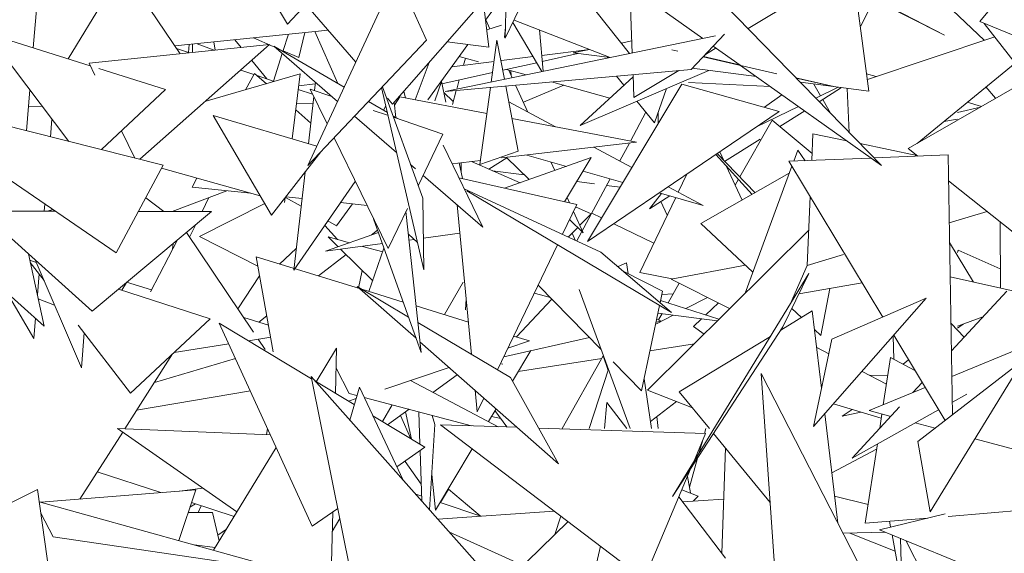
# Model space of a CAD drawing. Header units: millimetres. Extents: x -14485 to 13127, y -18923 to 3272.
# Tile 33 of 119: x 10013 to 10168, y 2471 to 2555. Entities that reach past the tile are written whole.
import ezdxf

# ---------------------------------------------------------------- set-up
doc = ezdxf.new("R2010")
doc.units = ezdxf.units.MM
doc.layers.add('G-IMPT', color=7, linetype='Continuous', lineweight=5)

# ---------------------------------------------------------------- blocks, each defined once
blk = doc.blocks.new('ÁRVORES ORNAMENTAIS - Pequeno e Médio Porte - Ipê-roxo-2865575-CORTE_CALÇADA')
at = {"layer": 'G-IMPT', "color": 253, "true_color": 0xaaaaaa}
for p, q in [((6305.79, 2570.11), (6315.12, 2554.39)), ((6386.53, 2568.89), (6418.1, 2552.66)), ((6418.1, 2552.66), (6386.58, 2569.07)), ((6356.63, 2567.49), (6349.26, 2552.18)), ((6331.59, 2541.84), (6352.51, 2565.74)), ((6315.12, 2554.39), (6324.36, 2564.36)), ((6369.16, 2549.87), (6368.59, 2564.39)), ((6276.26, 2562.75), (6275.28, 2550.67)), ((6280.74, 2548.95), (6289.3, 2563.04)), ((6298.31, 2549.74), (6289.3, 2563.04)), ((6332.26, 2562.33), (6318.34, 2532.25)), ((6336.91, 2551.87), (6332.26, 2562.33)), ((6358.54, 2562.66), (6368.73, 2549.78)), ((6349.46, 2562.25), (6349.26, 2552.18)), ((6414.03, 2561.81), (6424.32, 2551.86)), ((6423.64, 2554.81), (6428.39, 2560.58)), ((6346.7, 2550.79), (6345.79, 2558.07)), ((6371.16, 2558.59), (6380.22, 2552.15)), ((6387.32, 2553.69), (6396.15, 2559.03)), ((6406.28, 2543.88), (6404.24, 2559.07)), ((6405, 2554.07), (6406.91, 2557.87)), ((6325.84, 2548.46), (6318, 2557.5)), ((6346.17, 2555.03), (6347.16, 2556.39)), ((6383.53, 2557.58), (6408.24, 2532.23)), ((6346.2, 2555.07), (6346.85, 2553.65)), ((6355.01, 2546.96), (6350.45, 2554.65)), ((6350.64, 2555.04), (6365.71, 2549.16)), ((6423.64, 2554.81), (6439.5, 2548.34)), ((6321.52, 2553.45), (6297.48, 2550.98)), ((6316.89, 2549.16), (6317.82, 2553.07)), ((6319.4, 2553.23), (6323.01, 2545.09)), ((6348.66, 2554.26), (6346.36, 2553.49)), ((6349.16, 2552.28), (6349.29, 2553.91)), ((6354.63, 2553.48), (6355.21, 2547)), ((6431.21, 2545.68), (6424.36, 2554.52)), ((6280.86, 2536), (6268.04, 2552.96)), ((6284.21, 2547.85), (6268.04, 2552.96)), ((6303.78, 2550.31), (6303.58, 2551.6)), ((6307.86, 2550.73), (6306.87, 2551.94)), ((6312.9, 2550.89), (6309.79, 2552.24)), ((6314.42, 2550.12), (6315.28, 2552.81)), ((6336.91, 2551.87), (6318.34, 2532.25)), ((6382.21, 2552.56), (6339.84, 2543.84)), ((6346.7, 2550.79), (6340.17, 2551.65)), ((6347.96, 2551.91), (6347.06, 2545.32)), ((6349.14, 2545.75), (6347.96, 2551.91)), ((6369.09, 2551.79), (6367.42, 2551.44)), ((6383.64, 2552.85), (6378.43, 2547.3)), ((6406.04, 2545.7), (6425.99, 2552.42)), ((6284.01, 2548.26), (6312.31, 2551.2)), ((6291.96, 2533.21), (6312.31, 2551.2)), ((6297.75, 2550.57), (6299.76, 2549.89)), ((6299.72, 2551.21), (6299.62, 2549.94)), ((6300.21, 2551.26), (6300.23, 2549.94)), ((6303.64, 2550.3), (6300.94, 2551.33)), ((6322.99, 2542.28), (6312.96, 2550.97)), ((6324.01, 2544.5), (6312.96, 2550.97)), ((6316.89, 2549.16), (6314.45, 2550.22)), ((6337.12, 2542.54), (6343.41, 2551.22)), ((6362.47, 2550.42), (6354.99, 2549.49)), ((6362.48, 2550.42), (6359.92, 2549.89)), ((6376.33, 2550.16), (6375.38, 2550.37)), ((6380.63, 2549.64), (6382.31, 2550.66)), ((6381.88, 2550.97), (6386.1, 2547.97)), ((6311.89, 2545.82), (6309.51, 2548.72)), ((6312.92, 2545.47), (6314.31, 2549.8)), ((6347.5, 2548.55), (6340.87, 2547.72)), ((6345.07, 2548.5), (6342.05, 2549.34)), ((6343.03, 2549.07), (6342.71, 2547.95)), ((6353.62, 2549.31), (6348.66, 2548.69)), ((6355.07, 2548.55), (6360.66, 2549.79)), ((6365.64, 2549.15), (6359.92, 2549.89)), ((6391.85, 2546.63), (6380.27, 2549.26)), ((6386.01, 2548.04), (6380.35, 2549.35)), ((6284.01, 2548.26), (6284.91, 2546.4)), ((6295.99, 2544.13), (6285.57, 2547.42)), ((6307.79, 2547.2), (6309.87, 2546.5)), ((6337.31, 2548.38), (6335.12, 2542.54)), ((6378.43, 2547.3), (6339.84, 2543.84)), ((6348.87, 2547.17), (6354.19, 2548.35)), ((6352.52, 2546.45), (6349.44, 2547.3)), ((6349.81, 2547.19), (6350.36, 2546)), ((6350.15, 2547.1), (6350.2, 2546.33)), ((6361.01, 2538.51), (6381.18, 2547.13)), ((6369.44, 2542.88), (6376.47, 2547.13)), ((6388.63, 2546.17), (6378.59, 2547.47)), ((6386.16, 2547.93), (6408.24, 2532.23)), ((6429.19, 2548.29), (6413.83, 2535.71)), ((6317.1, 2546.59), (6302.19, 2542.25)), ((6308.55, 2544.1), (6309.97, 2546.68)), ((6309.97, 2546.68), (6311.81, 2545.05)), ((6310.36, 2546.33), (6312.9, 2545.48)), ((6315.88, 2536.4), (6317.1, 2546.59)), ((6338.23, 2542.4), (6339.26, 2545.4)), ((6339.26, 2545.4), (6339.96, 2542.17)), ((6339.34, 2545.05), (6347.27, 2546.81)), ((6342.06, 2545.66), (6341.65, 2544.21)), ((6365.68, 2542.81), (6356.53, 2545.34)), ((6369.31, 2546.15), (6361.01, 2538.51)), ((6367.87, 2544.83), (6366.72, 2546.25)), ((6369.44, 2542.88), (6369.3, 2546.48)), ((6400.75, 2544.61), (6394.83, 2545.99)), ((6400.75, 2544.61), (6394.87, 2545.95)), ((6407.42, 2546.17), (6405.92, 2546.59)), ((6412.43, 2534.91), (6432.48, 2546.41)), ((6274.75, 2544.09), (6274.23, 2537.67)), ((6285.96, 2534.72), (6295.99, 2544.13)), ((6316.81, 2544.17), (6319.07, 2543.41)), ((6319.49, 2545.03), (6316.88, 2544.71)), ((6322.09, 2543.06), (6318.67, 2544.22)), ((6318.67, 2544.22), (6321.35, 2538.75)), ((6319.52, 2545.29), (6319.37, 2543.98)), ((6329.88, 2544.44), (6336.5, 2515.89)), ((6336.34, 2527.09), (6330.01, 2544.57)), ((6333.35, 2543.85), (6333.6, 2542.83)), ((6341.59, 2543.99), (6340.98, 2541.81)), ((6346.95, 2544.47), (6345.3, 2532.39)), ((6351.31, 2534.48), (6349.35, 2544.69)), ((6350.89, 2544.83), (6352.82, 2540.61)), ((6358.45, 2544.81), (6352.11, 2542.17)), ((6376.95, 2545.01), (6362.14, 2520.31)), ((6372.67, 2538.92), (6374.56, 2544.31)), ((6392.23, 2540.7), (6376.95, 2545.01)), ((6390.82, 2544.62), (6378.01, 2545.27)), ((6406.28, 2543.88), (6395.53, 2545.28)), ((6398.69, 2543.16), (6397.62, 2545)), ((6401.46, 2544.51), (6397.94, 2542.8)), ((6398.49, 2542.23), (6402, 2544.44)), ((6402.86, 2544.33), (6403.18, 2537.42)), ((6426.13, 2542.77), (6424.61, 2544.55)), ((6288.29, 2518.53), (6251.99, 2543.26)), ((6295.66, 2532.28), (6251.99, 2543.26)), ((6319.26, 2543.03), (6318.41, 2535.65)), ((6330.78, 2540.54), (6327.83, 2542.27)), ((6331.59, 2541.84), (6330.78, 2542.77)), ((6331.92, 2541.67), (6332.74, 2543)), ((6346.39, 2540.38), (6332.74, 2543)), ((6339.64, 2543.67), (6341.1, 2542.25)), ((6372.67, 2538.92), (6369.91, 2542.32)), ((6392.63, 2543.33), (6389.88, 2541.37)), ((6400.32, 2540.35), (6399.03, 2542.57)), ((6274.54, 2541.5), (6276.67, 2541.55)), ((6316.42, 2540.95), (6318.78, 2538.87)), ((6319.14, 2541.99), (6316.54, 2541.93)), ((6330.78, 2540.11), (6328.58, 2540.86)), ((6330.54, 2541.6), (6330.17, 2540.9)), ((6331.87, 2542.16), (6332.12, 2539.75)), ((6349.82, 2542.21), (6357.13, 2538.32)), ((6392.23, 2540.7), (6362.14, 2520.31)), ((6395.23, 2541.48), (6388.64, 2538.28)), ((6392.31, 2538.33), (6396.21, 2540.79)), ((6420.17, 2540.57), (6423.75, 2541.4)), ((6423.93, 2541.5), (6421.68, 2542.14)), ((6278.2, 2539.52), (6277.97, 2536.73)), ((6303.47, 2540.1), (6312.64, 2524.43)), ((6303.47, 2540.1), (6319.73, 2535.26)), ((6332.24, 2534.27), (6325.65, 2539.97)), ((6332.51, 2539.53), (6331.65, 2540.03)), ((6339.49, 2537.16), (6331.74, 2539.79)), ((6369.83, 2535.88), (6350.32, 2539.63)), ((6368.89, 2536.06), (6371.31, 2540.59)), ((6373.24, 2540.55), (6373.24, 2538.82)), ((6391.1, 2539.35), (6386.03, 2530.44)), ((6391.1, 2539.35), (6397.36, 2534.1)), ((6418.04, 2539.16), (6420.17, 2539.51)), ((6289.13, 2537.68), (6291.2, 2533.4)), ((6322.43, 2536.56), (6330.93, 2519.2)), ((6339.49, 2537.16), (6335.63, 2529.06)), ((6383.66, 2532.88), (6389.22, 2536.38)), ((6397.5, 2537.21), (6397.31, 2533.03)), ((6397.5, 2537.21), (6402.79, 2536.11)), ((6345.73, 2522.58), (6339.54, 2535.41)), ((6348.66, 2533.42), (6369.83, 2535.88)), ((6363.16, 2535.11), (6369.11, 2531.94)), ((6367.22, 2532.95), (6368.72, 2535.75)), ((6395.12, 2534.62), (6394.49, 2532.92)), ((6396.27, 2532.99), (6395.12, 2534.62)), ((6404.88, 2535.67), (6413.8, 2533.82)), ((6412.43, 2534.91), (6413.95, 2533.7)), ((6312.64, 2524.43), (6320.35, 2534.37)), ((6340.94, 2532.52), (6345.39, 2533.04)), ((6351.31, 2534.48), (6345.3, 2532.39)), ((6349.52, 2533.43), (6346.71, 2531.67)), ((6349.17, 2528.68), (6362.75, 2533.47)), ((6349.44, 2533.51), (6353, 2530.03)), ((6358.88, 2532.1), (6352.64, 2533.88)), ((6358.54, 2526.56), (6362.75, 2533.47)), ((6387.96, 2527.7), (6382.29, 2533.97)), ((6388.44, 2527.97), (6382.48, 2534.1)), ((6383.51, 2533.03), (6382.89, 2534.37)), ((6393.73, 2532.89), (6406.59, 2533.4)), ((6407.08, 2533.42), (6418.7, 2533.89)), ((6418.7, 2533.89), (6419.39, 2493.16)), ((6288.29, 2518.53), (6295.66, 2532.28)), ((6310.86, 2527.48), (6295.4, 2531.8)), ((6335.17, 2531.73), (6334.43, 2532.37)), ((6342.03, 2532.65), (6342.57, 2530.18)), ((6342.33, 2532.68), (6342.36, 2531.13)), ((6343.95, 2532.87), (6351.6, 2529.54)), ((6347.28, 2531.42), (6352.23, 2530.78)), ((6356.4, 2532.81), (6357.02, 2531.45)), ((6386.4, 2526.81), (6383.9, 2532.19)), ((6394.2, 2532.11), (6386.9, 2512.24)), ((6393.73, 2532.89), (6408.45, 2508.46)), ((6300.16, 2528.86), (6300.93, 2530.26)), ((6317.89, 2531.2), (6316.12, 2515.84)), ((6345.73, 2522.58), (6336.4, 2530.67)), ((6360.48, 2526.12), (6342.01, 2530.3)), ((6360.5, 2520.42), (6365.71, 2530.15)), ((6367.7, 2529.58), (6361.47, 2531.36)), ((6376.39, 2528.06), (6377.74, 2530.88)), ((6379.94, 2523.14), (6393.79, 2531.01)), ((6385.82, 2530.07), (6385.31, 2529.17)), ((6300.16, 2528.86), (6309.38, 2527.89)), ((6325.76, 2529.75), (6316.12, 2515.84)), ((6364.27, 2518.67), (6342.83, 2528.6)), ((6360.47, 2529.72), (6363.25, 2529.36)), ((6365.16, 2529.11), (6367.26, 2528.84)), ((6374.81, 2528.9), (6380.29, 2525.98)), ((6418.77, 2529.85), (6437.82, 2514.66)), ((6292.93, 2527.19), (6295.76, 2525.04)), ((6297.05, 2525.03), (6305.64, 2528.28)), ((6302.8, 2527.21), (6301.74, 2525.03)), ((6314.67, 2526.41), (6314.76, 2527.17)), ((6314.82, 2527.24), (6317.28, 2525.87)), ((6314.88, 2527.31), (6317.41, 2527.05)), ((6336.34, 2527.09), (6336.5, 2515.89)), ((6375.32, 2509.18), (6343.24, 2528.24)), ((6358.95, 2527.24), (6359.35, 2526.38)), ((6370.38, 2515.48), (6375.99, 2527.21)), ((6371.88, 2525.45), (6373.78, 2527.84)), ((6371.88, 2525.45), (6375.08, 2527.47)), ((6380.29, 2525.98), (6373.41, 2527.95)), ((6397.06, 2527.35), (6396.58, 2516.57)), ((6277.09, 2526.16), (6277, 2525.06)), ((6278.33, 2525.32), (6277.52, 2525.06)), ((6301.32, 2521.12), (6311.56, 2526.28)), ((6322.81, 2522.79), (6325.3, 2526.22)), ((6323.45, 2526.41), (6327.61, 2525.98)), ((6333.94, 2525.51), (6330.93, 2519.2)), ((6343.98, 2502.6), (6341.7, 2526.07)), ((6360.48, 2526.12), (6358.24, 2521.46)), ((6360.3, 2525.74), (6362.74, 2524.68)), ((6373.65, 2526.57), (6374.66, 2524.44)), ((6267.1, 2525.07), (6284.5, 2509.4)), ((6267.1, 2525.07), (6278.71, 2525.06)), ((6284.5, 2509.4), (6303.19, 2525.03)), ((6291.78, 2525.04), (6303.19, 2525.03)), ((6328.63, 2523.86), (6336.06, 2502.93)), ((6333.7, 2525.01), (6336.06, 2502.93)), ((6359.36, 2523.79), (6361.49, 2521.7)), ((6359.96, 2525.04), (6361.49, 2521.7)), ((6362.74, 2524.68), (6360.96, 2522.86)), ((6364.37, 2524.04), (6362.84, 2524.78)), ((6418.88, 2523.26), (6424.81, 2525.04)), ((6276.98, 2507.05), (6258.84, 2523.23)), ((6300.77, 2523), (6299.79, 2520.98)), ((6322.94, 2520.63), (6320.96, 2522.82)), ((6321.46, 2523.54), (6322.81, 2522.79)), ((6360.64, 2522.53), (6359.17, 2521.03)), ((6372.57, 2520.06), (6366.27, 2523.11)), ((6379.94, 2523.14), (6388.1, 2515.51)), ((6426.88, 2513.02), (6426.83, 2523.42)), ((6299.28, 2521.75), (6309.79, 2506.13)), ((6310.48, 2516.44), (6301.32, 2521.12)), ((6321.07, 2518.78), (6329.39, 2521.71)), ((6323.06, 2519.48), (6321.48, 2521.03)), ((6321.48, 2521.03), (6324.85, 2520.11)), ((6329.26, 2522.09), (6328.24, 2521.3)), ((6335.51, 2520.17), (6334.08, 2521.47)), ((6334.97, 2520.66), (6334.18, 2520.55)), ((6342.13, 2521.63), (6336.43, 2520.86)), ((6360.22, 2520.55), (6359.75, 2521.62)), ((6396.83, 2522.1), (6371.55, 2496.99)), ((6297.89, 2520.59), (6293.65, 2512.43)), ((6297.19, 2520.01), (6297.11, 2519.1)), ((6313.89, 2516.79), (6316.51, 2519.21)), ((6330, 2519.99), (6321.07, 2518.78)), ((6328.48, 2514.16), (6323.45, 2519.1)), ((6326.86, 2519.56), (6330.05, 2518.69)), ((6327.9, 2512.48), (6330.25, 2519.29)), ((6357.45, 2519.8), (6348.03, 2500.2)), ((6422.69, 2513.96), (6418.93, 2520.17)), ((6276.98, 2507.05), (6274.5, 2518.4)), ((6310.22, 2517.93), (6326.42, 2512.94)), ((6310.22, 2517.93), (6312.9, 2503)), ((6324.3, 2518.26), (6319.98, 2514.92)), ((6364.27, 2518.67), (6375.32, 2509.18)), ((6396.58, 2516.57), (6402.29, 2518.29)), ((6420.28, 2518.94), (6420.17, 2518.62)), ((6420.28, 2518.94), (6426.87, 2516.01)), ((6275.74, 2517.05), (6274.72, 2517.38)), ((6276.96, 2514.21), (6274.8, 2517.03)), ((6282.83, 2500.53), (6275.58, 2517.43)), ((6368.27, 2516.95), (6366.94, 2516.38)), ((6368.27, 2516.95), (6368.53, 2515.26)), ((6375.26, 2514.43), (6386.95, 2516.59)), ((6394, 2510.61), (6396.61, 2516.57)), ((6276.18, 2515.23), (6275.91, 2511.95)), ((6310.75, 2514.95), (6307.35, 2509.75)), ((6326.24, 2512.99), (6326.82, 2515.79)), ((6367.84, 2515.61), (6373.91, 2512.54)), ((6370.38, 2515.48), (6375.41, 2514.46)), ((6396.87, 2515.31), (6375.48, 2480.32)), ((6392.79, 2506.93), (6396.87, 2515.31)), ((6419.02, 2514.78), (6432.87, 2511.68)), ((6289.14, 2512.7), (6289.9, 2513.91)), ((6289.91, 2513.92), (6293.81, 2512.75)), ((6335.28, 2505.14), (6326.06, 2513.26)), ((6334.09, 2508.48), (6326.06, 2513.26)), ((6339.72, 2508.85), (6342.66, 2513.92)), ((6364.32, 2503.37), (6354.42, 2513.49)), ((6376.55, 2513.78), (6374.81, 2510.7)), ((6375.26, 2514.43), (6384.42, 2509.82)), ((6405.2, 2513.84), (6395.31, 2512.1)), ((6400.14, 2512.95), (6398.73, 2505.58)), ((6271.23, 2512.18), (6275.34, 2505.11)), ((6302.98, 2508.19), (6288.64, 2512.86)), ((6326.78, 2512.83), (6333.26, 2510.83)), ((6353.8, 2512.22), (6356.34, 2511.52)), ((6368.87, 2490.99), (6360.86, 2512.78)), ((6373.53, 2510.72), (6373.91, 2512.54)), ((6373.8, 2512), (6375.62, 2512.13)), ((6377.56, 2509.81), (6380.95, 2511.56)), ((6415.26, 2511.42), (6397.58, 2491.3)), ((6415.26, 2511.42), (6400.46, 2504.99)), ((6427.89, 2512.54), (6419.22, 2503.19)), ((6278.61, 2510.36), (6276.04, 2511.35)), ((6335.28, 2510.21), (6343.49, 2507.69)), ((6343.13, 2511.35), (6343.02, 2509.6)), ((6351.04, 2505.36), (6356.56, 2511.3)), ((6370.63, 2496.93), (6373.44, 2510.3)), ((6373.61, 2511.09), (6382.77, 2508.13)), ((6380.7, 2508.8), (6382.71, 2510.68)), ((6394.19, 2509.82), (6395.71, 2508.4)), ((6275.61, 2508.28), (6275.34, 2505.11)), ((6308.27, 2508.38), (6312.14, 2507.22)), ((6311.89, 2508.65), (6310.62, 2507.68)), ((6372.95, 2507.43), (6375.57, 2508.79)), ((6373.19, 2509.1), (6382.51, 2507.88)), ((6373.85, 2509.01), (6373.28, 2508.02)), ((6397.39, 2509.43), (6392.45, 2506.42)), ((6397.39, 2509.43), (6398.85, 2497.35)), ((6420.17, 2507.04), (6424.13, 2508.49)), ((6290.54, 2496.52), (6282.33, 2507.21)), ((6290.54, 2496.52), (6302.98, 2508.19)), ((6319.01, 2475.67), (6304.44, 2507.52)), ((6318.89, 2498.79), (6304.44, 2507.52)), ((6350.08, 2498.98), (6335.56, 2507.61)), ((6372.88, 2507.65), (6373.74, 2507.84)), ((6372.99, 2508.14), (6373.74, 2507.84)), ((6392.79, 2506.93), (6375.48, 2480.32)), ((6378.78, 2507.02), (6380.05, 2508.2)), ((6380.43, 2505.81), (6378.78, 2507.02)), ((6421.19, 2505.31), (6419.15, 2507.44)), ((6420.17, 2506.75), (6421.05, 2507.36)), ((6282.83, 2500.53), (6283.27, 2505.99)), ((6309.02, 2504.76), (6312.49, 2505.31)), ((6349.02, 2502.25), (6362.45, 2505.29)), ((6350.58, 2505.5), (6353.05, 2504.74)), ((6390.84, 2505.44), (6376.55, 2496.74)), ((6397.75, 2506.5), (6398.73, 2505.58)), ((6410.05, 2505.49), (6410.17, 2501.87)), ((6410.16, 2505.61), (6418.21, 2492.25)), ((6436.45, 2506.25), (6419.29, 2499.17)), ((6297.35, 2502.91), (6305.93, 2504.27)), ((6310.55, 2505), (6311.65, 2503.37)), ((6357.62, 2485.48), (6335.88, 2504.61)), ((6353.05, 2504.74), (6349.67, 2503.61)), ((6371.95, 2503.19), (6378.91, 2504.29)), ((6400.46, 2504.99), (6397.58, 2491.3)), ((6398.09, 2503.69), (6399.98, 2502.7)), ((6297.12, 2502.69), (6289.62, 2490.96)), ((6319.64, 2498.34), (6322.83, 2503.59)), ((6322.66, 2496.51), (6322.83, 2503.59)), ((6350.4, 2498.41), (6353.27, 2503.21)), ((6364.63, 2502.42), (6358.16, 2490.99)), ((6364.63, 2502.42), (6365.38, 2500.07)), ((6408.53, 2494.73), (6409.66, 2502.14)), ((6409.66, 2502.14), (6413.49, 2500.08)), ((6306.97, 2501.99), (6294.26, 2498.22)), ((6340.49, 2500.55), (6330.36, 2497.17)), ((6348.66, 2501.12), (6348.88, 2501.08)), ((6351.31, 2499.92), (6364.39, 2501.99)), ((6370.63, 2496.93), (6366.2, 2501.46)), ((6412.46, 2501.79), (6411.63, 2501.08)), ((6430.45, 2501.7), (6413.94, 2488.96)), ((6430.45, 2501.7), (6415.9, 2477.92)), ((6327.1, 2458.13), (6318.82, 2499.13)), ((6346.15, 2468.4), (6318.82, 2499.13)), ((6322.76, 2500.47), (6324.82, 2496.49)), ((6337.91, 2496.67), (6341.75, 2499.44)), ((6362.43, 2490.99), (6365.45, 2500.3)), ((6406.51, 2466.24), (6389.38, 2499.65)), ((6392.28, 2457.97), (6389.38, 2499.65)), ((6405.19, 2499.96), (6409.02, 2497.95)), ((6406.35, 2499.35), (6409.22, 2499.24)), ((6325.6, 2494.74), (6319.39, 2498.49)), ((6324.88, 2492.32), (6326.41, 2497.47)), ((6333.25, 2482.9), (6326.41, 2497.47)), ((6334.39, 2498.52), (6348.14, 2491.29)), ((6357.62, 2485.48), (6350.08, 2498.98)), ((6371.02, 2498.77), (6372.2, 2490.99)), ((6414.61, 2498.22), (6413.14, 2496.63)), ((6309.31, 2496.89), (6291.47, 2493.86)), ((6326.02, 2496.17), (6324.82, 2496.49)), ((6344.86, 2493.6), (6344.53, 2497)), ((6378.62, 2494.22), (6371.55, 2496.99)), ((6381.27, 2490.99), (6376.55, 2496.74)), ((6415.09, 2497.43), (6406.3, 2493.81)), ((6421.62, 2496.37), (6419.36, 2495.11)), ((6325.88, 2495.68), (6324.69, 2495.29)), ((6343.96, 2491.43), (6327.17, 2495.86)), ((6330, 2492.08), (6331.53, 2494.71)), ((6345.91, 2495.78), (6344.86, 2493.6)), ((6365.2, 2495.06), (6364.8, 2490.99)), ((6365.2, 2495.06), (6368.3, 2490.99)), ((6372.03, 2492.09), (6376.09, 2495.21)), ((6400.7, 2494.85), (6408.22, 2492.64)), ((6411.08, 2494.41), (6403.63, 2486.37)), ((6336.67, 2488.05), (6328.52, 2492.97)), ((6330.83, 2491.58), (6334.2, 2494.01)), ((6332.84, 2493.03), (6334.45, 2489.39)), ((6334.57, 2489.32), (6333.62, 2493.59)), ((6335.88, 2488.53), (6335.7, 2493.61)), ((6338.25, 2491.63), (6337.8, 2493.06)), ((6346.62, 2492.08), (6347.82, 2494.1)), ((6347.12, 2492.91), (6348.56, 2492.58)), ((6347.65, 2493.81), (6349.53, 2491.24)), ((6373.23, 2490.99), (6373.03, 2492.87)), ((6399.34, 2493.31), (6401.42, 2476.18)), ((6402.09, 2492.93), (6403.67, 2493.98)), ((6402.09, 2492.93), (6405.02, 2493.58)), ((6417.2, 2493.92), (6403.63, 2486.37)), ((6409.69, 2492.9), (6406.3, 2493.81)), ((6407.98, 2491.06), (6408.31, 2493.27)), ((6338.25, 2491.63), (6337.39, 2478.25)), ((6371.04, 2467.37), (6339.1, 2491.59)), ((6339.1, 2491.59), (6351.13, 2491.19)), ((6416.64, 2491.04), (6413.53, 2491.87)), ((6289.29, 2490.45), (6282.56, 2479.93)), ((6312.45, 2490.02), (6288.48, 2491.01)), ((6288.48, 2491.01), (6307.19, 2477.92)), ((6312.01, 2490.96), (6311.85, 2490.05)), ((6354.49, 2491.08), (6380.67, 2490.2)), ((6378.76, 2485.69), (6380.67, 2490.2)), ((6380.73, 2490.99), (6380.51, 2490.21)), ((6390.79, 2479.42), (6381.92, 2490.21)), ((6380.17, 2489.01), (6379.62, 2487.08)), ((6405.71, 2476.14), (6407.6, 2488.58)), ((6413.94, 2488.96), (6415.9, 2477.92)), ((6442.1, 2484.23), (6422.9, 2489.37)), ((6303.53, 2471.92), (6313.35, 2488.04)), ((6332.28, 2484.97), (6336.67, 2488.05)), ((6336.2, 2479.59), (6335.92, 2487.51)), ((6338.32, 2478.19), (6344.07, 2487.82)), ((6383.21, 2471.45), (6383.77, 2487.95)), ((6407.47, 2487.75), (6400.46, 2484.05)), ((6333.55, 2485.85), (6336.1, 2482.3)), ((6379.41, 2486.37), (6378.13, 2481.83)), ((6295.26, 2480.95), (6285.29, 2484.2)), ((6337.74, 2483.8), (6338.32, 2478.19)), ((6371.04, 2467.37), (6378.38, 2484.77)), ((6378.29, 2480.9), (6377.84, 2483.5)), ((6275.95, 2481.42), (6240.63, 2464.02)), ((6279.29, 2457.51), (6275.95, 2481.42)), ((6300.75, 2481.39), (6276.47, 2479.44)), ((6300.75, 2481.39), (6298.09, 2473.43)), ((6301.83, 2481.67), (6298.18, 2481.18)), ((6336.17, 2480.37), (6335.22, 2480.69)), ((6340.36, 2481.51), (6339.11, 2479.38)), ((6340.36, 2481.51), (6345.31, 2477.3)), ((6379.53, 2480.41), (6376.96, 2481.41)), ((6276.22, 2479.51), (6315.67, 2468.55)), ((6300.7, 2479.17), (6299.84, 2478.68)), ((6306.75, 2477.2), (6300.08, 2479.38)), ((6345.44, 2477.26), (6339.04, 2479.41)), ((6376.48, 2480.27), (6383.8, 2470.68)), ((6383.5, 2479.92), (6377.09, 2479.48)), ((6379.53, 2480.41), (6378.72, 2479.59)), ((6400.9, 2480.41), (6406.16, 2479.1)), ((6418.7, 2477.23), (6440.87, 2479.08)), ((6276.46, 2477.75), (6278.41, 2474.03)), ((6303.35, 2477.81), (6299.55, 2477.81)), ((6301.1, 2477.81), (6301.6, 2478.88)), ((6304.43, 2473.4), (6303.35, 2477.81)), ((6319.01, 2475.67), (6323, 2478.46)), ((6321.96, 2467.67), (6322.21, 2477.91)), ((6356.94, 2478.06), (6338.69, 2476.78)), ((6418.24, 2477.62), (6407.92, 2475.14)), ((6323.31, 2476.9), (6322.13, 2474.86)), ((6345.62, 2463.28), (6359.12, 2476.41)), ((6357.04, 2474.39), (6357.98, 2477.27)), ((6405.71, 2476.14), (6415.49, 2476.96)), ((6409.51, 2476.46), (6409.67, 2475.56)), ((6304.22, 2474.26), (6305.55, 2475.24)), ((6340.44, 2474.82), (6352.05, 2469.54)), ((6408.8, 2474.77), (6402.23, 2474.58)), ((6403.27, 2474.61), (6410.37, 2471.78)), ((6435.37, 2463.87), (6407.92, 2475.14)), ((6409.9, 2474.32), (6411.44, 2465.94)), ((6278.41, 2474.03), (6315.67, 2468.55)), ((6303.77, 2472.32), (6300.48, 2472.77)), ((6411.44, 2465.94), (6411.21, 2473.79)), ((6414.87, 2467.94), (6412.06, 2473.44)), ((6360.57, 2456.59), (6364.18, 2472.56))]:
    blk.add_line(p, q, dxfattribs=at)

msp = doc.modelspace()

# ---------------------------------------------------------------- block references
at = {"layer": 'G-IMPT', "color": 253, "true_color": 0xaaaaaa}
msp.add_blockref('ÁRVORES ORNAMENTAIS - Pequeno e Médio Porte - Ipê-roxo-2865575-CORTE_CALÇADA', (3740.319, 0), dxfattribs=at)

doc.saveas('drawing.dxf')
